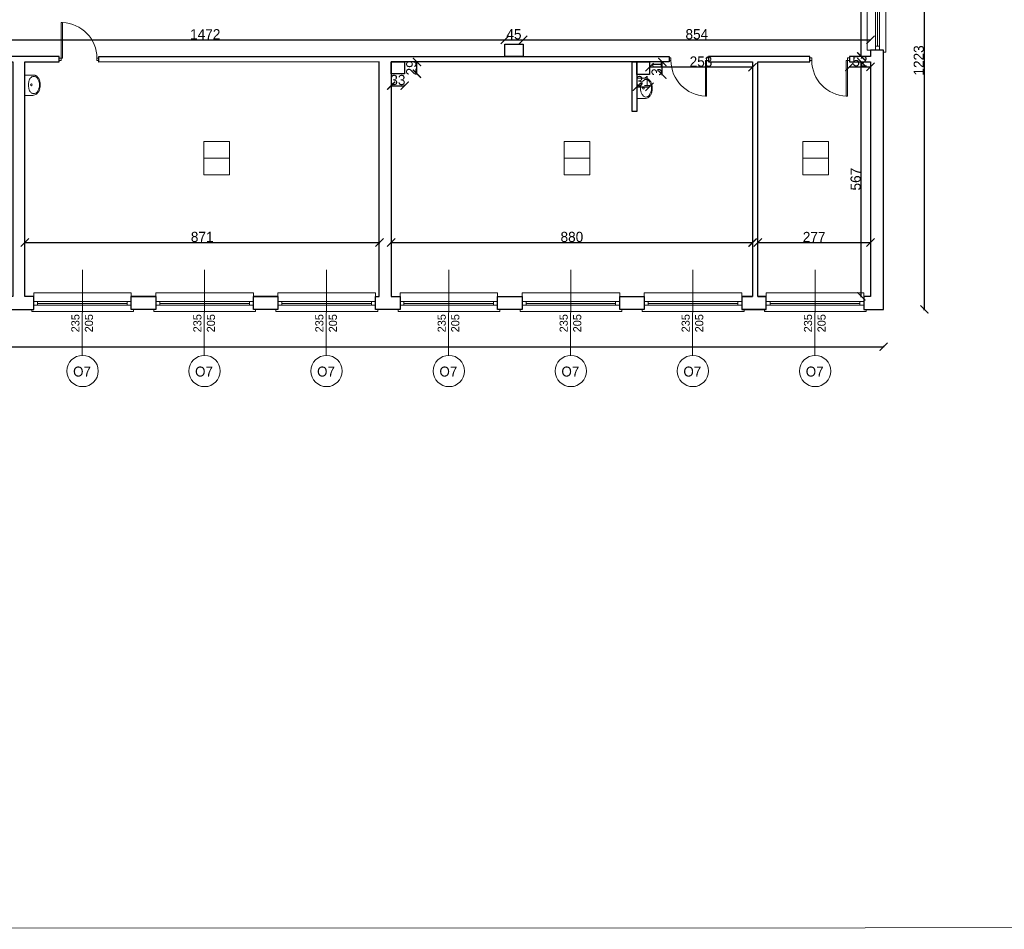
# Model space of a CAD drawing. Header units: centimetres. Extents: x -17621 to 77377, y -18613 to 66.
# Tile 116 of 173: x 31638 to 34057, y -18613 to -16378. Entities that reach past the tile are written whole.
import ezdxf

# ---------------------------------------------------------------- set-up
doc = ezdxf.new("R2010")
doc.units = ezdxf.units.CM
doc.layers.add('0-wymiarowanie rys.CAD', color=5, linetype='Continuous', lineweight=0, true_color=0x0000ff)
for name, color, linetype, lineweight in [('a_drzwi i okna', 2, 'Continuous', 0), ('a_inwentaryzacja', 141, 'Continuous', 0), ('a_wymiarowanie', 211, 'Continuous', 0), ('drzwi', 2, 'Continuous', 0), ('pomieszczenia', 191, 'Continuous', 5)]:
    doc.layers.add(name, color=color, linetype=linetype, lineweight=lineweight)
for name, color, linetype in [('PDF3_A220 ŚCIANY WEWNĘTRZNE', 7, 'Continuous'), ('PDF3_A310 STOLARKA ZEWNĘTRZNA', 7, 'Continuous'), ('PDF3_A720 MEBLE', 7, 'Continuous'), ('PDF3_WIDOKOWA', 7, 'Continuous')]:
    doc.layers.add(name, color=color, linetype=linetype)
doc.styles.add('PDF Century Gothic', font='GOTHIC.TTF')
doc.dimstyles.new('ISO-25', dxfattribs={"dimtxt": 25, "dimasz": 20, "dimexe": 0.6, "dimexo": 0.375, "dimtad": 1, "dimdec": 0, "dimtxsty": 'PDF Century Gothic', "dimblk": 'ARCHTICK', "dimcen": 2.5, "dimadec": 1, "dimazin": 0, "dimtfac": 1, "dimtdec": 0, "dimtmove": 0, "dimatfit": 3, "dimldrblk": 'ARCHTICK', "dimfxl": 2, "dimfxlon": 1, "dimarcsym": 0})

# ---------------------------------------------------------------- blocks, each defined once
blk = doc.blocks.new('_ArchTick')
at = {"color": 0, "linetype": 'ByBlock', "const_width": 0.15}
blk.add_lwpolyline([(-0.5, -0.5), (0.5, 0.5)], dxfattribs=at)
blk = doc.blocks.new('*D291')
at = {"layer": 'a_wymiarowanie', "color": 0, "lineweight": -2, "transparency": 16777216}
for p, q in [((31357.8, -16429.7), (31357.8, -16427.1)), ((31357.8, -16427.7), (32829.8, -16427.7)), ((32829.8, -16429.7), (32829.8, -16427.1))]:
    blk.add_line(p, q, dxfattribs=at)
at = {"layer": 'Defpoints', "color": 0, "transparency": 16777216}
for p in [(31357.8, -16438.5), (32829.8, -16427.7), (32829.8, -16438.5)]:
    blk.add_point(p, dxfattribs=at)
at = {"layer": 'a_wymiarowanie', "color": 0, "lineweight": -2, "transparency": 16777216, "xscale": 20, "yscale": 20, "zscale": 20, "rotation": 180}
blk.add_blockref('_ArchTick', (31357.8, -16427.7), dxfattribs=at)
at = {"layer": 'a_wymiarowanie', "color": 0, "lineweight": -2, "transparency": 16777216, "xscale": 20, "yscale": 20, "zscale": 20}
blk.add_blockref('_ArchTick', (32829.8, -16427.7), dxfattribs=at)
at = {"layer": 'a_wymiarowanie', "color": 0, "lineweight": 0, "transparency": 16777216, "insert": (32093.8, -16414), "char_height": 25, "attachment_point": 5, "style": 'PDF Century Gothic'}
blk.add_mtext('1472', dxfattribs=at)
blk = doc.blocks.new('*D292')
at = {"layer": 'a_wymiarowanie', "color": 0, "lineweight": -2, "transparency": 16777216}
for p, q in [((32829.8, -16429.7), (32829.8, -16427.1)), ((32829.8, -16427.7), (32874.8, -16427.7)), ((32874.8, -16429.7), (32874.8, -16427.1))]:
    blk.add_line(p, q, dxfattribs=at)
at = {"layer": 'Defpoints', "color": 0, "transparency": 16777216}
for p in [(32829.8, -16438.5), (32874.8, -16427.7), (32874.8, -16438.5)]:
    blk.add_point(p, dxfattribs=at)
at = {"layer": 'a_wymiarowanie', "color": 0, "lineweight": -2, "transparency": 16777216, "xscale": 20, "yscale": 20, "zscale": 20, "rotation": 180}
blk.add_blockref('_ArchTick', (32829.8, -16427.7), dxfattribs=at)
at = {"layer": 'a_wymiarowanie', "color": 0, "lineweight": -2, "transparency": 16777216, "xscale": 20, "yscale": 20, "zscale": 20}
blk.add_blockref('_ArchTick', (32874.8, -16427.7), dxfattribs=at)
at = {"layer": 'a_wymiarowanie', "color": 0, "lineweight": 0, "transparency": 16777216, "insert": (32852.3, -16414), "char_height": 25, "attachment_point": 5, "style": 'PDF Century Gothic'}
blk.add_mtext('45', dxfattribs=at)
blk = doc.blocks.new('*D293')
at = {"layer": 'a_wymiarowanie', "color": 0, "lineweight": -2, "transparency": 16777216}
for p, q in [((32874.8, -16429.7), (32874.8, -16427.1)), ((32874.8, -16427.7), (33728.3, -16427.7)), ((33728.3, -16429.7), (33728.3, -16427.1))]:
    blk.add_line(p, q, dxfattribs=at)
at = {"layer": 'Defpoints', "color": 0, "transparency": 16777216}
for p in [(32874.8, -16438.5), (33728.3, -16427.7), (33728.3, -16453.3)]:
    blk.add_point(p, dxfattribs=at)
at = {"layer": 'a_wymiarowanie', "color": 0, "lineweight": -2, "transparency": 16777216, "xscale": 20, "yscale": 20, "zscale": 20, "rotation": 180}
blk.add_blockref('_ArchTick', (32874.8, -16427.7), dxfattribs=at)
at = {"layer": 'a_wymiarowanie', "color": 0, "lineweight": -2, "transparency": 16777216, "xscale": 20, "yscale": 20, "zscale": 20}
blk.add_blockref('_ArchTick', (33728.3, -16427.7), dxfattribs=at)
at = {"layer": 'a_wymiarowanie', "color": 0, "lineweight": 0, "transparency": 16777216, "insert": (33301.6, -16414), "char_height": 25, "attachment_point": 5, "style": 'PDF Century Gothic'}
blk.add_mtext('854', dxfattribs=at)
blk = doc.blocks.new('*D80')
at = {"layer": 'a_wymiarowanie', "color": 0, "lineweight": -2, "transparency": 16777216}
for p, q in [((31650.6, -16927.8), (31650.6, -16925.2)), ((31650.6, -16925.8), (32521.9, -16925.8)), ((32521.9, -16927.8), (32521.9, -16925.2))]:
    blk.add_line(p, q, dxfattribs=at)
at = {"layer": 'Defpoints', "color": 0, "transparency": 16777216}
for p in [(32521.9, -16925.8), (31650.6, -17058.6), (32521.9, -17058.6)]:
    blk.add_point(p, dxfattribs=at)
at = {"layer": 'a_wymiarowanie', "color": 0, "lineweight": -2, "transparency": 16777216, "xscale": 20, "yscale": 20, "zscale": 20, "rotation": 180}
blk.add_blockref('_ArchTick', (31650.6, -16925.8), dxfattribs=at)
at = {"layer": 'a_wymiarowanie', "color": 0, "lineweight": -2, "transparency": 16777216, "xscale": 20, "yscale": 20, "zscale": 20}
blk.add_blockref('_ArchTick', (32521.9, -16925.8), dxfattribs=at)
at = {"layer": 'a_wymiarowanie', "color": 0, "lineweight": 0, "transparency": 16777216, "insert": (32086.3, -16912), "char_height": 25, "attachment_point": 5, "style": 'PDF Century Gothic'}
blk.add_mtext('871', dxfattribs=at)
blk = doc.blocks.new('*D23')
at = {"layer": 'a_wymiarowanie', "color": 0, "lineweight": -2, "transparency": 16777216}
for p, q in [((33451.3, -16927.7), (33451.3, -16925.1)), ((33451.3, -16925.7), (33728.3, -16925.7)), ((33728.3, -16927.7), (33728.3, -16925.1))]:
    blk.add_line(p, q, dxfattribs=at)
at = {"layer": 'Defpoints', "color": 0, "transparency": 16777216}
for p in [(33728.3, -16925.7), (33451.3, -17041.2), (33728.3, -17041.2)]:
    blk.add_point(p, dxfattribs=at)
at = {"layer": 'a_wymiarowanie', "color": 0, "lineweight": -2, "transparency": 16777216, "xscale": 20, "yscale": 20, "zscale": 20, "rotation": 180}
blk.add_blockref('_ArchTick', (33451.3, -16925.7), dxfattribs=at)
at = {"layer": 'a_wymiarowanie', "color": 0, "lineweight": -2, "transparency": 16777216, "xscale": 20, "yscale": 20, "zscale": 20}
blk.add_blockref('_ArchTick', (33728.3, -16925.7), dxfattribs=at)
at = {"layer": 'a_wymiarowanie', "color": 0, "lineweight": 0, "transparency": 16777216, "insert": (33589.8, -16912), "char_height": 25, "attachment_point": 5, "style": 'PDF Century Gothic'}
blk.add_mtext('277', dxfattribs=at)
blk = doc.blocks.new('*D264')
at = {"layer": 'a_wymiarowanie', "color": 0, "lineweight": -2, "transparency": 16777216}
for p, q in [((33703.6, -16482.1), (33706.2, -16482.1)), ((33705.6, -17057.8), (33705.6, -16482.1)), ((33703.6, -17057.8), (33706.2, -17057.8))]:
    blk.add_line(p, q, dxfattribs=at)
at = {"layer": 'Defpoints', "color": 0, "transparency": 16777216}
for p in [(33451.3, -16482.1), (33705.6, -16482.1), (33451.3, -17057.8)]:
    blk.add_point(p, dxfattribs=at)
at = {"layer": 'a_wymiarowanie', "color": 0, "lineweight": -2, "transparency": 16777216, "xscale": 20, "yscale": 20, "zscale": 20}
for p, rotation in [((33705.6, -16482.1), 90), ((33705.6, -17057.8), 270)]:
    blk.add_blockref('_ArchTick', p, dxfattribs=dict(at, rotation=rotation))
at = {"layer": 'a_wymiarowanie', "color": 0, "lineweight": 0, "transparency": 16777216, "insert": (33691.9, -16769.9), "char_height": 25, "attachment_point": 5, "rotation": 90, "style": 'PDF Century Gothic'}
blk.add_mtext('567', dxfattribs=at)
blk = doc.blocks.new('*D24')
at = {"layer": 'a_wymiarowanie', "color": 0, "lineweight": -2, "transparency": 16777216}
for p, q in [((32550.6, -16927.7), (32550.6, -16925.1)), ((32550.6, -16925.7), (33438.6, -16925.7)), ((33438.6, -16927.7), (33438.6, -16925.1))]:
    blk.add_line(p, q, dxfattribs=at)
at = {"layer": 'Defpoints', "color": 0, "transparency": 16777216}
for p in [(33438.6, -16925.7), (32550.6, -17041.2), (33438.6, -17041.2)]:
    blk.add_point(p, dxfattribs=at)
at = {"layer": 'a_wymiarowanie', "color": 0, "lineweight": -2, "transparency": 16777216, "xscale": 20, "yscale": 20, "zscale": 20, "rotation": 180}
blk.add_blockref('_ArchTick', (32550.6, -16925.7), dxfattribs=at)
at = {"layer": 'a_wymiarowanie', "color": 0, "lineweight": -2, "transparency": 16777216, "xscale": 20, "yscale": 20, "zscale": 20}
blk.add_blockref('_ArchTick', (33438.6, -16925.7), dxfattribs=at)
at = {"layer": 'a_wymiarowanie', "color": 0, "lineweight": 0, "transparency": 16777216, "insert": (32994.6, -16912), "char_height": 25, "attachment_point": 5, "style": 'PDF Century Gothic'}
blk.add_mtext('880', dxfattribs=at)
blk = doc.blocks.new('*D265')
at = {"layer": 'a_wymiarowanie', "color": 0, "lineweight": -2, "transparency": 16777216}
for p, q in [((33185.3, -16493), (33185.3, -16495.6)), ((33438.3, -16495), (33185.3, -16495)), ((33438.3, -16493), (33438.3, -16495.6))]:
    blk.add_line(p, q, dxfattribs=at)
at = {"layer": 'Defpoints', "color": 0, "transparency": 16777216}
for p in [(33185.3, -16482.1), (33185.3, -16495), (33438.3, -16482.1)]:
    blk.add_point(p, dxfattribs=at)
at = {"layer": 'a_wymiarowanie', "color": 0, "lineweight": -2, "transparency": 16777216, "xscale": 20, "yscale": 20, "zscale": 20, "rotation": 180}
blk.add_blockref('_ArchTick', (33185.3, -16495), dxfattribs=at)
at = {"layer": 'a_wymiarowanie', "color": 0, "lineweight": -2, "transparency": 16777216, "xscale": 20, "yscale": 20, "zscale": 20}
blk.add_blockref('_ArchTick', (33438.3, -16495), dxfattribs=at)
at = {"layer": 'a_wymiarowanie', "color": 0, "lineweight": 0, "transparency": 16777216, "insert": (33311.8, -16481.2), "char_height": 25, "attachment_point": 5, "style": 'PDF Century Gothic'}
blk.add_mtext('253', dxfattribs=at)
blk = doc.blocks.new('*D266')
at = {"layer": 'a_wymiarowanie', "color": 0, "lineweight": -2, "transparency": 16777216}
for p, q in [((33154.3, -16540.9), (33154.3, -16543.5)), ((33154.3, -16542.9), (33185.3, -16542.9)), ((33185.3, -16540.9), (33185.3, -16543.5))]:
    blk.add_line(p, q, dxfattribs=at)
at = {"layer": 'Defpoints', "color": 0, "transparency": 16777216}
for p in [(33154.3, -16513.1), (33185.3, -16513.1), (33185.3, -16542.9)]:
    blk.add_point(p, dxfattribs=at)
at = {"layer": 'a_wymiarowanie', "color": 0, "lineweight": -2, "transparency": 16777216, "xscale": 20, "yscale": 20, "zscale": 20, "rotation": 180}
blk.add_blockref('_ArchTick', (33154.3, -16542.9), dxfattribs=at)
at = {"layer": 'a_wymiarowanie', "color": 0, "lineweight": -2, "transparency": 16777216, "xscale": 20, "yscale": 20, "zscale": 20}
blk.add_blockref('_ArchTick', (33185.3, -16542.9), dxfattribs=at)
at = {"layer": 'a_wymiarowanie', "color": 0, "lineweight": 0, "transparency": 16777216, "insert": (33169.8, -16529.1), "char_height": 25, "attachment_point": 5, "style": 'PDF Century Gothic'}
blk.add_mtext('31', dxfattribs=at)
blk = doc.blocks.new('*D25')
at = {"layer": 'a_wymiarowanie', "color": 0, "lineweight": -2, "transparency": 16777216}
for p, q in [((33214.7, -16482.1), (33217.3, -16482.1)), ((33216.7, -16513.1), (33216.7, -16482.1)), ((33214.7, -16513.1), (33217.3, -16513.1))]:
    blk.add_line(p, q, dxfattribs=at)
at = {"layer": 'Defpoints', "color": 0, "transparency": 16777216}
for p in [(33185.3, -16482.1), (33216.7, -16482.1), (33185.3, -16513.1)]:
    blk.add_point(p, dxfattribs=at)
at = {"layer": 'a_wymiarowanie', "color": 0, "lineweight": -2, "transparency": 16777216, "xscale": 20, "yscale": 20, "zscale": 20}
for p, rotation in [((33216.7, -16482.1), 90), ((33216.7, -16513.1), 270)]:
    blk.add_blockref('_ArchTick', p, dxfattribs=dict(at, rotation=rotation))
at = {"layer": 'a_wymiarowanie', "color": 0, "lineweight": 0, "transparency": 16777216, "insert": (33202.9, -16497.6), "char_height": 25, "attachment_point": 5, "rotation": 90, "style": 'PDF Century Gothic'}
blk.add_mtext('31', dxfattribs=at)
blk = doc.blocks.new('*D267')
at = {"layer": 'a_wymiarowanie', "color": 0, "lineweight": -2, "transparency": 16777216}
for p, q in [((32550.6, -16538.3), (32550.6, -16540.9)), ((32550.6, -16540.3), (32583.6, -16540.3)), ((32583.6, -16538.3), (32583.6, -16540.9))]:
    blk.add_line(p, q, dxfattribs=at)
at = {"layer": 'Defpoints', "color": 0, "transparency": 16777216}
for p in [(32550.6, -16511.1), (32583.6, -16511.1), (32583.6, -16540.3)]:
    blk.add_point(p, dxfattribs=at)
at = {"layer": 'a_wymiarowanie', "color": 0, "lineweight": -2, "transparency": 16777216, "xscale": 20, "yscale": 20, "zscale": 20, "rotation": 180}
blk.add_blockref('_ArchTick', (32550.6, -16540.3), dxfattribs=at)
at = {"layer": 'a_wymiarowanie', "color": 0, "lineweight": -2, "transparency": 16777216, "xscale": 20, "yscale": 20, "zscale": 20}
blk.add_blockref('_ArchTick', (32583.6, -16540.3), dxfattribs=at)
at = {"layer": 'a_wymiarowanie', "color": 0, "lineweight": 0, "transparency": 16777216, "insert": (32567.1, -16526.5), "char_height": 25, "attachment_point": 5, "style": 'PDF Century Gothic'}
blk.add_mtext('33', dxfattribs=at)
blk = doc.blocks.new('*D268')
at = {"layer": 'a_wymiarowanie', "color": 0, "lineweight": -2, "transparency": 16777216}
for p, q in [((32611.9, -16482.1), (32614.5, -16482.1)), ((32613.9, -16511.1), (32613.9, -16482.1)), ((32611.9, -16511.1), (32614.5, -16511.1))]:
    blk.add_line(p, q, dxfattribs=at)
at = {"layer": 'Defpoints', "color": 0, "transparency": 16777216}
for p in [(32583.6, -16482.1), (32613.9, -16482.1), (32583.6, -16511.1)]:
    blk.add_point(p, dxfattribs=at)
at = {"layer": 'a_wymiarowanie', "color": 0, "lineweight": -2, "transparency": 16777216, "xscale": 20, "yscale": 20, "zscale": 20}
for p, rotation in [((32613.9, -16482.1), 90), ((32613.9, -16511.1), 270)]:
    blk.add_blockref('_ArchTick', p, dxfattribs=dict(at, rotation=rotation))
at = {"layer": 'a_wymiarowanie', "color": 0, "lineweight": 0, "transparency": 16777216, "insert": (32600.1, -16496.6), "char_height": 25, "attachment_point": 5, "rotation": 90, "style": 'PDF Century Gothic'}
blk.add_mtext('29', dxfattribs=at)
blk = doc.blocks.new('*D278')
at = {"layer": 'a_wymiarowanie', "color": 0, "lineweight": -2, "transparency": 16777216}
for p, q in [((33676.3, -16492.3), (33676.3, -16494.9)), ((33676.3, -16494.3), (33728.3, -16494.3)), ((33728.3, -16492.3), (33728.3, -16494.9))]:
    blk.add_line(p, q, dxfattribs=at)
at = {"layer": 'Defpoints', "color": 0, "transparency": 16777216}
for p in [(33676.3, -16482.1), (33728.3, -16482.1), (33728.3, -16494.3)]:
    blk.add_point(p, dxfattribs=at)
at = {"layer": 'a_wymiarowanie', "color": 0, "lineweight": -2, "transparency": 16777216, "xscale": 20, "yscale": 20, "zscale": 20, "rotation": 180}
blk.add_blockref('_ArchTick', (33676.3, -16494.3), dxfattribs=at)
at = {"layer": 'a_wymiarowanie', "color": 0, "lineweight": -2, "transparency": 16777216, "xscale": 20, "yscale": 20, "zscale": 20}
blk.add_blockref('_ArchTick', (33728.3, -16494.3), dxfattribs=at)
at = {"layer": 'a_wymiarowanie', "color": 0, "lineweight": 0, "transparency": 16777216, "insert": (33702.3, -16480.5), "char_height": 25, "attachment_point": 5, "style": 'PDF Century Gothic'}
blk.add_mtext('52', dxfattribs=at)
blk = doc.blocks.new('*D337')
at = {"layer": 'a_wymiarowanie', "color": 0, "linetype": 'Continuous', "lineweight": -2, "transparency": 16777216}
for p, q in [((33707.6, -15897.9), (33705, -15897.9)), ((33705.6, -16468.5), (33705.6, -15897.9)), ((33707.6, -16468.5), (33705, -16468.5))]:
    blk.add_line(p, q, dxfattribs=at)
at = {"layer": 'Defpoints', "color": 0, "linetype": 'Continuous', "transparency": 16777216}
for p in [(33705.6, -15897.9), (33728.3, -15897.9), (33728.3, -16468.5)]:
    blk.add_point(p, dxfattribs=at)
at = {"layer": 'a_wymiarowanie', "color": 0, "linetype": 'Continuous', "lineweight": -2, "transparency": 16777216, "xscale": 20, "yscale": 20, "zscale": 20}
for p, rotation in [((33705.6, -15897.9), 90), ((33705.6, -16468.5), 270)]:
    blk.add_blockref('_ArchTick', p, dxfattribs=dict(at, rotation=rotation))
at = {"layer": 'a_wymiarowanie', "color": 0, "linetype": 'Continuous', "lineweight": 0, "transparency": 16777216, "insert": (33692.2, -16183.2), "char_height": 25, "attachment_point": 5, "rotation": 90, "style": 'PDF Century Gothic'}
blk.add_mtext('571', dxfattribs=at)
blk = doc.blocks.new('*D1081')
at = {"layer": '0-wymiarowanie rys.CAD', "color": 0, "linetype": 'Continuous', "lineweight": -2, "transparency": 16777216}
for p, q in [((33858.7, -15866.5), (33861.3, -15866.5)), ((33860.7, -17090), (33860.7, -15866.5)), ((33858.7, -17090), (33861.3, -17090))]:
    blk.add_line(p, q, dxfattribs=at)
at = {"layer": 'Defpoints', "color": 0, "linetype": 'Continuous', "transparency": 16777216}
for p in [(33760.5, -15866.5), (33860.7, -15866.5), (33760.5, -17090)]:
    blk.add_point(p, dxfattribs=at)
at = {"layer": '0-wymiarowanie rys.CAD', "color": 0, "linetype": 'Continuous', "lineweight": -2, "transparency": 16777216, "xscale": 20, "yscale": 20, "zscale": 20}
for p, rotation in [((33860.7, -15866.5), 90), ((33860.7, -17090), 270)]:
    blk.add_blockref('_ArchTick', p, dxfattribs=dict(at, rotation=rotation))
at = {"layer": '0-wymiarowanie rys.CAD', "color": 0, "linetype": 'Continuous', "transparency": 16777216, "insert": (33847, -16478.3), "char_height": 25, "attachment_point": 5, "rotation": 90, "style": 'PDF Century Gothic'}
blk.add_mtext('1223', dxfattribs=at)
blk = doc.blocks.new('*D1084')
at = {"layer": '0-wymiarowanie rys.CAD', "color": 0, "linetype": 'Continuous', "lineweight": -2, "transparency": 16777216}
for p, q in [((28915.9, -17179.7), (28915.9, -17182.3)), ((28915.9, -17181.7), (33760.5, -17181.7)), ((33760.5, -17179.7), (33760.5, -17182.3))]:
    blk.add_line(p, q, dxfattribs=at)
at = {"layer": 'Defpoints', "color": 0, "linetype": 'Continuous', "transparency": 16777216}
for p in [(28915.9, -17090), (33760.5, -17090), (33760.5, -17181.7)]:
    blk.add_point(p, dxfattribs=at)
at = {"layer": '0-wymiarowanie rys.CAD', "color": 0, "linetype": 'Continuous', "lineweight": -2, "transparency": 16777216, "xscale": 20, "yscale": 20, "zscale": 20, "rotation": 180}
blk.add_blockref('_ArchTick', (28915.9, -17181.7), dxfattribs=at)
at = {"layer": '0-wymiarowanie rys.CAD', "color": 0, "linetype": 'Continuous', "lineweight": -2, "transparency": 16777216, "xscale": 20, "yscale": 20, "zscale": 20}
blk.add_blockref('_ArchTick', (33760.5, -17181.7), dxfattribs=at)
at = {"layer": '0-wymiarowanie rys.CAD', "color": 0, "linetype": 'Continuous', "transparency": 16777216, "insert": (31338.2, -17167.9), "char_height": 25, "attachment_point": 5, "style": 'PDF Century Gothic'}
blk.add_mtext('4845', dxfattribs=at)

msp = doc.modelspace()

# ---------------------------------------------------------------- linework, layer by layer
at = {"layer": 'a_drzwi i okna'}
for p, q in [((31792.3, -16992.7), (31791.7, -17202.9)), ((32092, -16992.7), (32091.4, -17202.9)), ((32391.7, -16992.7), (32391.2, -17202.9)), ((32692.3, -16992.7), (32691.7, -17202.9)), ((32992, -16992.7), (32991.5, -17202.9)), ((33291.7, -16992.7), (33291.2, -17202.9)), ((33592.3, -16992.7), (33591.7, -17202.9))]:
    msp.add_line(p, q, dxfattribs=at)
for centre in [(31792.5, -17241.3), (32092.2, -17241.3), (32391.9, -17241.3), (32692.5, -17241.3), (32992.2, -17241.3), (33291.9, -17241.3), (33592.5, -17241.3)]:
    msp.add_circle(centre, 38.4, dxfattribs=at)
at = {"layer": 'a_inwentaryzacja', "lineweight": 25}
for p, q in [((33579.2, -16468.5), (33330.4, -16468.5)), ((33330.4, -16468.5), (33330.4, -16482.1)), ((33579.2, -16482.1), (33579.2, -16468.5)), ((33330.4, -16482.1), (33438.6, -16482.1)), ((33437.9, -16482.1), (33438.6, -16482.1)), ((33438.6, -16482.1), (33438.6, -17057.8)), ((33451.3, -17057.8), (33451.3, -16482.1)), ((33451.3, -16482.1), (33579.2, -16482.1)), ((33438.6, -17057.8), (33412.5, -17057.8)), ((33412.5, -17057.8), (33412.5, -17090)), ((33438.6, -17057.8), (33437.9, -17057.8)), ((33471.8, -17057.8), (33451.3, -17057.8)), ((33471.8, -17090), (33471.8, -17057.8)), ((33412.5, -17090), (33471.8, -17090))]:
    msp.add_line(p, q, dxfattribs=at)
for points in [[(32874.8, -16468.5), (32829.8, -16468.5), (32829.8, -16438.5), (32874.8, -16438.5)], [(31735.3, -16468.5), (30932.4, -16468.5), (30932.4, -16482.1), (31620.9, -16482.1), (31620.9, -17057.8), (31612.5, -17057.8), (31612.5, -17090), (31672.6, -17090), (31672.6, -17057.8), (31650.6, -17057.8), (31650.6, -16482.1), (31735.3, -16482.1)], [(31832.4, -16469), (33233.3, -16468.5), (33233.3, -16482.1), (32550.6, -16482.1), (32550.6, -17057.8), (32572.6, -17057.8), (32572.6, -17090), (32512.5, -17090), (32512.5, -17057.8), (32520.9, -17057.8), (32520.9, -16482.1), (31832.4, -16482.5)], [(33676.3, -16482.1), (33728.3, -16482.1), (33728.3, -17057.8), (33712.2, -17057.8), (33712.2, -17090), (33760.5, -17090), (33760.5, -16453.3), (33728.3, -16453.3), (33728.3, -16468.5), (33676.3, -16468.5)], [(32550.6, -16482.1), (32583.6, -16482.1), (32583.6, -16511.1), (32550.6, -16511.1)], [(33142.4, -16482.1), (33154.3, -16482.1), (33154.3, -16604), (33142.4, -16604)], [(33154.3, -16482.1), (33185.3, -16482.1), (33185.3, -16513.1), (33154.3, -16513.1)], [(31912.2, -17057.8), (31972.4, -17057.8), (31972.4, -17090), (31912.2, -17090)], [(32212, -17057.8), (32272.1, -17057.8), (32272.1, -17090), (32212, -17090)], [(32812.2, -17057.8), (32872.4, -17057.8), (32872.4, -17090), (32812.2, -17090)], [(33145.8, -17057.8), (33172.1, -17057.8), (33172.1, -17090), (33112, -17090), (33112, -17057.8), (33134, -17057.8)]]:
    msp.add_lwpolyline(points, close=True, dxfattribs=at)
for points in [[(31972.4, -17057.8), (31912.2, -17057.8)], [(32272.1, -17057.8), (32212, -17057.8)], [(32812.2, -17057.8), (32872.4, -17057.8)]]:
    msp.add_lwpolyline(points, dxfattribs=at)
at = {"layer": 'drzwi'}
for points in [[(31740.1, -16472.7), (31735.3, -16472.7), (31735.3, -16478.8), (31740.1, -16478.8), (31740.1, -16472.7), (31743.1, -16472.7), (31743.1, -16385.3), (31740.1, -16385.3), (31740.1, -16472.7)], [(33325.5, -16478.4), (33330.4, -16478.4), (33330.4, -16472.2), (33325.5, -16472.2), (33325.5, -16478.4), (33322.6, -16478.4), (33322.6, -16565.7), (33325.5, -16565.8), (33325.5, -16478.4)], [(33671.5, -16478.4), (33676.3, -16478.4), (33676.3, -16472.2), (33671.5, -16472.2), (33671.5, -16478.4), (33668.6, -16478.4), (33668.6, -16565.7), (33671.5, -16565.8), (33671.5, -16478.4)]]:
    msp.add_lwpolyline(points, dxfattribs=at)
for points in [[(31827.5, -16472.7), (31832.4, -16472.7), (31832.4, -16478.8), (31827.5, -16478.8)], [(33238.1, -16478.4), (33233.3, -16478.4), (33233.3, -16472.2), (33238.1, -16472.2)], [(33584.1, -16478.4), (33579.2, -16478.4), (33579.2, -16472.2), (33584.1, -16472.2)]]:
    msp.add_lwpolyline(points, close=True, dxfattribs=at)
for centre, start, end in [((31740.3, -16472.5), 359.8945, 88.1637), ((33325.4, -16478.5), 179.8945, 268.1637), ((33671.4, -16478.5), 179.8945, 268.1637)]:
    msp.add_arc(centre, 87.3, start, end, dxfattribs=at)
at = {"layer": 'PDF3_A220 ŚCIANY WEWNĘTRZNE', "lineweight": 25}
for points in [[(33728.3, -16482.1), (33728.3, -17057.8)], [(33412.5, -17057.8), (33438.6, -17057.8)], [(33437.9, -17057.8), (33438.6, -17057.8)], [(33451.3, -17057.8), (33471.8, -17057.8)], [(31972.4, -17090), (31912.2, -17090)], [(32272.1, -17090), (32212, -17090)], [(32872.4, -17090), (32812.2, -17090)], [(33471.8, -17090), (33412.5, -17090)]]:
    msp.add_lwpolyline(points, dxfattribs=at)
at = {"layer": 'PDF3_A310 STOLARKA ZEWNĘTRZNA', "lineweight": 5}
for points in [[(33719.9, -16453.3), (33760.5, -16453.3), (33760.5, -16458.4), (33765.6, -16458.4), (33765.6, -16212.8), (33765.6, -16208.6), (33760.5, -16208.6), (33760.5, -16212.8), (33719.9, -16212.8)], [(33740.2, -16453.3), (33740.2, -16443.1), (33740.2, -16223), (33740.2, -16212.8), (33750.3, -16212.8), (33750.3, -16223), (33750.3, -16443.1), (33750.3, -16453.3)], [(31672.6, -17049.3), (31672.6, -17090), (31667.6, -17090), (31667.6, -17095.1), (31912.2, -17095.1), (31917.3, -17095.1), (31917.3, -17090), (31912.2, -17090), (31912.2, -17049.3)], [(31972.4, -17049.3), (31972.4, -17090), (31967.3, -17090), (31967.3, -17095.1), (32212, -17095.1), (32217, -17095.1), (32217, -17090), (32212, -17090), (32212, -17049.3)], [(32272.1, -17049.3), (32272.1, -17090), (32267, -17090), (32267, -17095.1), (32512.5, -17095.1), (32517.6, -17095.1), (32517.6, -17090), (32512.5, -17090), (32512.5, -17049.3)], [(32572.6, -17049.3), (32572.6, -17090), (32567.6, -17090), (32567.6, -17095.1), (32812.2, -17095.1), (32817.3, -17095.1), (32817.3, -17090), (32812.2, -17090), (32812.2, -17049.3)], [(32872.4, -17049.3), (32872.4, -17090), (32867.3, -17090), (32867.3, -17095.1), (33112, -17095.1), (33117, -17095.1), (33117, -17090), (33112, -17090), (33112, -17049.3)], [(33172.1, -17049.3), (33172.1, -17090), (33167, -17090), (33167, -17095.1), (33412.5, -17095.1), (33417.6, -17095.1), (33417.6, -17090), (33412.5, -17090), (33412.5, -17049.3)], [(33471.8, -17049.3), (33471.8, -17090), (33467.6, -17090), (33467.6, -17095.1), (33712.2, -17095.1), (33717.3, -17095.1), (33717.3, -17090), (33712.2, -17090), (33712.2, -17049.3)], [(31672.6, -17070.5), (31681.9, -17070.5), (31902.1, -17070.5), (31912.2, -17070.5), (31912.2, -17079.8), (31902.1, -17079.8), (31681.9, -17079.8), (31672.6, -17079.8)], [(31972.4, -17070.5), (31982.5, -17070.5), (32202.6, -17070.5), (32212, -17070.5), (32212, -17079.8), (32202.6, -17079.8), (31982.5, -17079.8), (31972.4, -17079.8)], [(32272.1, -17070.5), (32282.2, -17070.5), (32502.4, -17070.5), (32512.5, -17070.5), (32512.5, -17079.8), (32502.4, -17079.8), (32282.2, -17079.8), (32272.1, -17079.8)], [(32572.6, -17070.5), (32581.9, -17070.5), (32802.1, -17070.5), (32812.2, -17070.5), (32812.2, -17079.8), (32802.1, -17079.8), (32581.9, -17079.8), (32572.6, -17079.8)], [(32872.4, -17070.5), (32882.5, -17070.5), (33101.8, -17070.5), (33112, -17070.5), (33112, -17079.8), (33101.8, -17079.8), (32882.5, -17079.8), (32872.4, -17079.8)], [(33172.1, -17070.5), (33182.2, -17070.5), (33402.4, -17070.5), (33412.5, -17070.5), (33412.5, -17079.8), (33402.4, -17079.8), (33182.2, -17079.8), (33172.1, -17079.8)], [(33471.8, -17070.5), (33482, -17070.5), (33702.1, -17070.5), (33712.2, -17070.5), (33712.2, -17079.8), (33702.1, -17079.8), (33482, -17079.8), (33471.8, -17079.8)]]:
    msp.add_lwpolyline(points, close=True, dxfattribs=at)
for points in [[(33745.3, -16443.1), (33745.3, -16223)], [(33750.3, -16443.1), (33740.2, -16443.1)], [(31681.9, -17079.8), (31681.9, -17070.5)], [(31681.9, -17075.6), (31902.1, -17075.6)], [(31902.1, -17079.8), (31902.1, -17070.5)], [(31982.5, -17079.8), (31982.5, -17070.5)], [(31982.5, -17075.6), (32202.6, -17075.6)], [(32202.6, -17079.8), (32202.6, -17070.5)], [(32282.2, -17079.8), (32282.2, -17070.5)], [(32282.2, -17075.6), (32502.4, -17075.6)], [(32502.4, -17079.8), (32502.4, -17070.5)], [(32581.9, -17079.8), (32581.9, -17070.5)], [(32581.9, -17075.6), (32802.1, -17075.6)], [(32802.1, -17079.8), (32802.1, -17070.5)], [(32882.5, -17079.8), (32882.5, -17070.5)], [(32882.5, -17075.6), (33101.8, -17075.6)], [(33101.8, -17079.8), (33101.8, -17070.5)], [(33182.2, -17079.8), (33182.2, -17070.5)], [(33182.2, -17075.6), (33402.4, -17075.6)], [(33402.4, -17079.8), (33402.4, -17070.5)], [(33482, -17079.8), (33482, -17070.5)], [(33482, -17075.6), (33702.1, -17075.6)], [(33702.1, -17079.8), (33702.1, -17070.5)]]:
    msp.add_lwpolyline(points, dxfattribs=at)
at = {"layer": 'PDF3_A720 MEBLE', "lineweight": 0}
for points in [[(31670.9, -16564.2), (31650.6, -16564.2), (31650.6, -16514.2), (31670.9, -16514.2)], [(33174.6, -16571.8), (33154.3, -16571.8), (33154.3, -16521.9), (33174.6, -16521.9)]]:
    msp.add_lwpolyline(points, dxfattribs=at)
for points in [[(31676.7, -16518.8, 0.138478), (31672.5, -16517.6, 0.138478), (31668.3, -16518.8)], [(31660.6, -16529.3, 0.068272), (31659.4, -16538.3, 0.068272), (31660.6, -16547.3)], [(31685.3, -16547.3, 0.068248), (31686.5, -16538.3, 0.068272), (31685.3, -16529.3)], [(31686.8, -16548.2, 0.068248), (31688.2, -16538.3, 0.068273), (31686.8, -16528.4)], [(33164.4, -16537.8, 0.068272), (33163.1, -16546.8, 0.068272), (33164.4, -16555.8)], [(33180.5, -16526.4, 0.138478), (33176.2, -16525.2, 0.138478), (33172, -16526.4)], [(33189, -16555.8, 0.068248), (33190.2, -16546.8, 0.068272), (33189, -16537.8)], [(33190.5, -16556.7, 0.068248), (33191.9, -16546.8, 0.068273), (33190.5, -16536.9)], [(31668.3, -16558.7, 0.138479), (31672.5, -16559.9, 0.138478), (31676.7, -16558.7)], [(33172, -16567.2, 0.138479), (33176.2, -16568.4, 0.138478), (33180.5, -16567.2)]]:
    msp.add_lwpolyline(points, format="xyb", dxfattribs=at)
for centre in [(31666.6, -16538.3), (33170.3, -16546.8)]:
    msp.add_circle(centre, 2.12, dxfattribs=at)
for centre, radius, start, end in [((31676.8, -16531.5), 15.7, 121.5434, 145.9882), ((31671.7, -16525.6), 11.4, 58.4711, 90.0072), ((31669.1, -16531.5), 15.7, 34.0263, 58.4712), ((31667.4, -16531.5), 19, 34.0265, 58.471), ((31661.5, -16535.8), 26.7, 15.6298, 34.0265), ((33175.4, -16533.2), 11.4, 58.4711, 90.0072), ((31682.7, -16535.8), 23.3, 145.9881, 164.3847), ((31662.4, -16535.8), 23.3, 15.6299, 34.0264), ((33186.4, -16544.2), 23.3, 145.9881, 164.3847), ((33180.5, -16540), 15.7, 121.5434, 145.9882), ((33172.9, -16540), 15.7, 34.0263, 58.4712), ((33171.2, -16540), 19, 34.0265, 58.471), ((33166.1, -16544.2), 23.3, 15.6299, 34.0264), ((33165.2, -16544.2), 26.7, 15.6298, 34.0265), ((31682.7, -16541.7), 23.3, 195.6299, 214.0264), ((31676.8, -16545.9), 15.7, 214.0263, 238.4712), ((31671.7, -16551.9), 11.4, 270.0128, 301.549), ((31669.1, -16545.9), 15.7, 301.549, 325.9936), ((31667.4, -16545.9), 19, 301.549, 325.9936), ((31662.4, -16541.7), 23.3, 325.9936, 344.3902), ((31661.5, -16541.7), 26.7, 325.9937, 344.3901), ((33186.4, -16549.3), 23.3, 195.6299, 214.0264), ((33180.5, -16553.6), 15.7, 214.0263, 238.4712), ((33175.4, -16560.3), 11.4, 270.0128, 301.549), ((33172.9, -16553.6), 15.7, 301.549, 325.9936), ((33171.2, -16553.6), 19, 301.549, 325.9936), ((33166.1, -16549.3), 23.3, 325.9936, 344.3902), ((33165.2, -16549.3), 26.7, 325.9937, 344.3901)]:
    msp.add_arc(centre, radius, start, end, dxfattribs=at)
at = {"layer": 'PDF3_WIDOKOWA', "color": 7, "lineweight": 5, "true_color": 0xffffff}
msp.add_lwpolyline([(23255.5, -18612.7), (23255.5, -5688.3), (38944.3, -5683.2), (38944.3, -18607.7)], close=True, dxfattribs=at)
at = {"layer": 'pomieszczenia'}
for p, q in [((32090.1, -16718.3), (32153.2, -16718.3)), ((32975.3, -16718.3), (33038.3, -16718.3)), ((33562.2, -16718.3), (33625.3, -16718.3))]:
    msp.add_line(p, q, dxfattribs=at)
for points in [[(32090.1, -16677.1), (32153.2, -16677.1), (32153.2, -16759.5), (32090.1, -16759.5)], [(32975.3, -16677.1), (33038.3, -16677.1), (33038.3, -16759.5), (32975.3, -16759.5)], [(33562.2, -16677.1), (33625.3, -16677.1), (33625.3, -16759.5), (33562.2, -16759.5)]]:
    msp.add_lwpolyline(points, close=True, dxfattribs=at)

# ---------------------------------------------------------------- texts
at = {"layer": 'a_drzwi i okna', "char_height": 20, "attachment_point": 1, "rotation": 90, "style": 'PDF Century Gothic'}
for insert in [(31764.7, -17146.2), (32064.4, -17146.2), (32364.1, -17146.2), (32664.7, -17146.2), (32964.4, -17146.2), (33264.1, -17146.2), (33564.7, -17146.2)]:
    msp.add_mtext_dynamic_manual_height_columns('235\\P205', width=179.816, gutter_width=12.5, heights=[162.8], dxfattribs=dict(at, insert=insert))
at = {"layer": 'a_drzwi i okna', "char_height": 24.55, "attachment_point": 7, "style": 'PDF Century Gothic'}
for insert in [(31769.2, -17255.2), (32068.9, -17255.2), (32368.6, -17255.2), (32669.2, -17255.2), (32968.9, -17255.2), (33268.6, -17255.2), (33569.2, -17255.2)]:
    msp.add_mtext_dynamic_manual_height_columns('O7', width=220.698, gutter_width=15.3, heights=[199.8], dxfattribs=dict(at, insert=insert))

# ---------------------------------------------------------------- dimensions: what is measured, and where the dimension line sits
at = {"layer": '0-wymiarowanie rys.CAD', "linetype": 'Continuous'}
dim = msp.add_linear_dim(base=(33860.7407, -15866.5449), p1=(33760.5023, -17089.9708), p2=(33760.5023, -15866.5449), angle=90, dimstyle='ISO-25', dxfattribs=at)
dim.commit()
dim.dimension.update_dxf_attribs({"geometry": '*D1081', "text_midpoint": (33846.9869, -16478.2578)})
dim = msp.add_linear_dim(base=(33760.5, -17181.7), p1=(28915.9, -17090), p2=(33760.5, -17090), dimstyle='ISO-25', dxfattribs=at)
dim.commit()
dim.dimension.update_dxf_attribs({"geometry": '*D1084', "text_midpoint": (31338.2, -17167.9)})
at = {"layer": 'a_wymiarowanie', "linetype": 'Continuous', "lineweight": 0}
dim = msp.add_linear_dim(base=(33705.6, -15897.9), p1=(33728.3, -16468.5), p2=(33728.3, -15897.9), angle=90, dimstyle='ISO-25', dxfattribs=at)
dim.commit()
dim.dimension.update_dxf_attribs({"geometry": '*D337', "text_midpoint": (33692.2, -16183.2)})
at = {"layer": 'a_wymiarowanie', "lineweight": 0}
for base, p1, p2, picture, middle in [((32829.8, -16427.7), (31357.8, -16438.5), (32829.8, -16438.5), '*D291', (32093.8, -16414)), ((32874.8, -16427.7), (32829.8, -16438.5), (32874.8, -16438.5), '*D292', (32852.3, -16414)), ((33728.3291, -16427.7041), (32874.7779, -16438.5212), (33728.3291, -16453.2813), '*D293', (33301.5535, -16413.9502))]:
    dim = msp.add_linear_dim(base=base, p1=p1, p2=p2, dimstyle='ISO-25', override={"dimtmove": 1}, dxfattribs=at)
    dim.commit()
    dim.dimension.update_dxf_attribs({"geometry": picture, "text_midpoint": middle})
dim = msp.add_linear_dim(base=(32613.9, -16482.1), p1=(32583.6, -16511.1), p2=(32583.6, -16482.1), angle=90, dimstyle='ISO-25', dxfattribs=at)
dim.commit()
dim.dimension.update_dxf_attribs({"geometry": '*D268', "text_midpoint": (32613.9, -16496.6), "dimtype": 160})
for base, p1, p2, picture, middle in [((33185.3, -16495), (33438.3, -16482.1), (33185.3, -16482.1), '*D265', (33311.8, -16481.2)), ((33728.3, -16494.3), (33676.3, -16482.1), (33728.3, -16482.1), '*D278', (33702.3, -16480.5)), ((33185.3, -16542.9), (33154.3, -16513.1), (33185.3, -16513.1), '*D266', (33169.8, -16529.1)), ((32521.9, -16925.8), (31650.6, -17058.6), (32521.9, -17058.6), '*D80', (32086.3, -16912)), ((33728.3, -16925.7), (33451.3, -17041.2), (33728.3, -17041.2), '*D23', (33589.8, -16912))]:
    dim = msp.add_linear_dim(base=base, p1=p1, p2=p2, dimstyle='ISO-25', dxfattribs=at)
    dim.commit()
    dim.dimension.update_dxf_attribs({"geometry": picture, "text_midpoint": middle})
dim = msp.add_linear_dim(base=(33216.7, -16482.1), p1=(33185.3, -16513.1), p2=(33185.3, -16482.1), angle=90, dimstyle='ISO-25', dxfattribs=at)
dim.commit()
dim.dimension.update_dxf_attribs({"geometry": '*D25', "text_midpoint": (33202.9, -16497.6)})
dim = msp.add_linear_dim(base=(33705.6, -16482.1), p1=(33451.3, -17057.8), p2=(33451.3, -16482.1), angle=90, text='567', dimstyle='ISO-25', dxfattribs=at)
dim.commit()
dim.dimension.update_dxf_attribs({"geometry": '*D264', "text_midpoint": (33691.9, -16769.9)})
dim = msp.add_linear_dim(base=(32583.6, -16540.3), p1=(32550.6, -16511.1), p2=(32583.6, -16511.1), dimstyle='ISO-25', dxfattribs=at)
dim.commit()
dim.dimension.update_dxf_attribs({"geometry": '*D267', "text_midpoint": (32567.1, -16540.3), "dimtype": 160})
dim = msp.add_linear_dim(base=(33438.6, -16925.7), p1=(32550.6, -17041.2), p2=(33438.6, -17041.2), text='880', dimstyle='ISO-25', dxfattribs=at)
dim.commit()
dim.dimension.update_dxf_attribs({"geometry": '*D24', "text_midpoint": (32994.6, -16912)})

doc.saveas('drawing.dxf')
